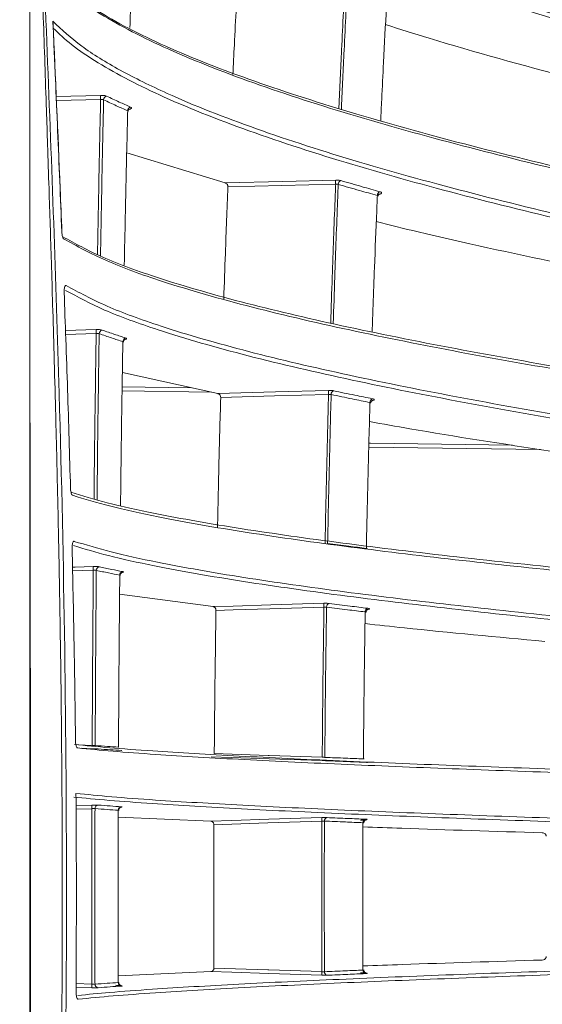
# Model space of a CAD drawing. Header units: millimetres. Extents: x 0 to 1118, y 0 to 864.
# Tile 143 of 256: x 297.95 to 305.43, y 418.86 to 432.96. Entities that reach past the tile are written whole.
import ezdxf

# ---------------------------------------------------------------- set-up
doc = ezdxf.new("R2010")
doc.units = ezdxf.units.MM
doc.styles.add('SLDTEXTSTYLE0', font='TXT', dxfattribs={"width": 0.605})
doc.dimstyles.new('SLDDIMSTYLE2', dxfattribs={"dimtxt": 3.175, "dimasz": 3.302, "dimexe": 0, "dimexo": 0.0625, "dimgap": 0.79375, "dimtad": 0, "dimtih": 1, "dimtoh": 1, "dimdec": 1, "dimlfac": 4, "dimrnd": 1e-09, "dimzin": 12, "dimdsep": 46, "dimtxsty": 'SLDTEXTSTYLE0', "dimsah": 1, "dimcen": 0.09, "dimadec": 0, "dimazin": 3, "dimtfac": 1, "dimtmove": 0, "dimatfit": 0, "dimfxl": 1, "dimfrac": 2, "dimtolj": 1, "dimtzin": 12, "dimarcsym": 0})

# ---------------------------------------------------------------- blocks, each defined once
blk = doc.blocks.new('_D_15')
at = {"color": 7, "linetype": 'Continuous', "lineweight": 0}
for p, q in [((290.725, 392.433), (290.725, 468.271)), ((294.996, 403.258), (294.996, 468.271)), ((290.725, 466.671), (284.375, 466.671)), ((294.996, 466.671), (307.283, 466.671))]:
    blk.add_line(p, q, dxfattribs=at)
for points in [[(290.725, 466.671), (287.423, 467.179), (287.423, 466.163)], [(294.996, 466.671), (298.298, 466.163), (298.298, 467.179)]]:
    blk.add_solid(points, dxfattribs=at)
at = {"color": 7, "linetype": 'Continuous', "lineweight": 0, "insert": (307.283, 468.327), "char_height": 3.175, "attachment_point": 1, "style": 'SLDTEXTSTYLE0'}
blk.add_mtext('17.1', dxfattribs=at)

msp = doc.modelspace()

# ---------------------------------------------------------------- linework, layer by layer
at = {"color": 7, "linetype": 'Continuous', "lineweight": 15}
for p, q in [((298.0999, 448.7833), (298.0999, 392.0333)), ((299.4849, 431.0573), (300.8933, 430.6287)), ((298.5576, 429.927), (298.5576, 429.927)), ((299.4228, 427.9122), (300.7892, 427.611)), ((299.383, 424.7369), (300.7215, 424.5583)), ((298.9909, 422.5243), (298.8378, 422.5297)), ((302.9294, 422.328), (302.9306, 422.328)), ((299.3647, 421.5446), (300.6905, 421.4853)), ((300.6905, 419.3313), (299.3646, 419.2721))]:
    msp.add_line(p, q, dxfattribs=at)
at = {"color": 9, "linetype": 'Continuous', "lineweight": 0}
for p, q in [((298.4756, 431.8656), (299.1119, 431.8814)), ((299.1119, 431.8216), (298.4782, 431.8058)), ((298.6091, 428.5148), (299.0481, 428.527)), ((299.0481, 428.4697), (298.6112, 428.4576)), ((300.6924, 427.6324), (299.4189, 427.6507)), ((299.4197, 427.7083), (300.4127, 427.694)), ((305.4065, 426.8084), (302.9495, 426.8441)), ((299.0069, 425.0786), (298.7104, 425.0696)), ((298.7927, 422.579), (298.9909, 422.572)), ((298.7599, 421.7083), (298.988, 421.7159)), ((298.988, 421.6647), (298.7602, 421.6572)), ((298.988, 419.1008), (298.7601, 419.1083)), ((298.7604, 419.1595), (298.988, 419.1519))]:
    msp.add_line(p, q, dxfattribs=at)
at = {"color": 9, "linetype": 'Continuous', "lineweight": 0, "flags": 128}
for points in [[(300.8933, 430.6287), (301.7195, 430.6489), (302.4757, 430.6675)], [(302.4757, 430.6079), (301.7048, 430.589), (300.9339, 430.5701)], [(298.556, 429.927), (298.5576, 429.927), (298.5576, 429.927)], [(300.7892, 427.611), (301.6163, 427.6337), (302.3742, 427.6545)], [(302.3742, 427.5974), (301.6021, 427.5763), (300.83, 427.5552)], [(302.951, 426.9017), (302.9722, 426.9014), (305.0087, 426.8718)], [(298.7092, 425.1239), (298.7493, 425.1251), (299.0069, 425.1329)], [(300.7215, 424.5583), (301.0083, 424.567), (301.5491, 424.5832), (302.3083, 424.6061)], [(302.3083, 424.5519), (301.5355, 424.5287), (301.0083, 424.5128), (300.7627, 424.5054)], [(300.7383, 422.4557), (301.5108, 422.4286), (301.5233, 422.4282), (302.2834, 422.4015)], [(300.6905, 421.4853), (300.9915, 421.4952), (301.5182, 421.5124), (302.2781, 421.5372)], [(302.2781, 421.4862), (301.5052, 421.4609), (300.9915, 421.4441), (300.7322, 421.4357)], [(302.2781, 419.2794), (301.5182, 419.3042), (300.9915, 419.3214), (300.6905, 419.3313)], [(300.7322, 419.3809), (301.5052, 419.3557), (301.5182, 419.3553), (302.2781, 419.3305)]]:
    msp.add_lwpolyline(points, dxfattribs=at)
at = {"color": 7, "linetype": 'Continuous', "lineweight": 15, "flags": 128}
for points in [[(298.5911, 429.0584), (298.5911, 429.0584), (298.5894, 429.0583)], [(298.681, 426.2536), (298.683, 426.2537), (298.6831, 426.2537)], [(298.7053, 425.3932), (298.7052, 425.3932), (298.7032, 425.3931)], [(298.7519, 422.6357), (298.7541, 422.6357), (298.7542, 422.6357)], [(302.2834, 422.3538), (301.5233, 422.3805), (300.9825, 422.3994), (300.6959, 422.4095)], [(298.7597, 419.0374), (298.7619, 419.0374), (298.762, 419.0373)]]:
    msp.add_lwpolyline(points, dxfattribs=at)
at = {"color": 9, "linetype": 'Continuous', "lineweight": 0}
for centre, radius, start, end in [((299.7077, 431.8515), 0.5966, 177.12447, 182.87553), ((299.2091, 431.8171), 0.0543, 102.11287, 179.47538), ((299.5537, 431.659), 0.0546, 103.27206, 179.67298), ((303.0929, 430.6377), 0.618, 177.23532, 182.76468), ((302.5692, 430.6072), 0.0568, 110.81763, 181.01173), ((303.1294, 430.4487), 0.0571, 111.89555, 181.20989), ((299.5898, 428.4984), 0.5425, 176.97599, 183.02401), ((299.1436, 428.4677), 0.0525, 100.37226, 180.45844), ((299.4826, 428.3542), 0.0526, 101.40623, 180.69326), ((302.9292, 427.6259), 0.5557, 177.05788, 182.94212), ((302.4646, 427.5987), 0.0536, 108.3253, 182.33764), ((303.0205, 427.4848), 0.0538, 109.35529, 182.55051), ((299.4832, 425.1058), 0.4771, 176.73488, 183.26512), ((299.1007, 425.079), 0.0507, 98.56219, 181.34216), ((299.436, 425.0106), 0.0506, 99.44398, 181.64734), ((302.7908, 424.579), 0.4832, 176.78521, 183.21479), ((302.3956, 424.5551), 0.0506, 105.65993, 183.65877), ((302.9486, 424.4864), 0.0506, 106.60901, 183.91982), ((299.3913, 421.6903), 0.4041, 176.36923, 183.63077), ((299.08, 421.6674), 0.0488, 96.62715, 182.16559), ((299.4134, 421.6445), 0.0486, 97.35736, 182.52724), ((302.6934, 421.5117), 0.4161, 176.48044, 183.51956), ((302.3623, 421.4911), 0.0476, 102.77403, 184.96487), ((302.914, 421.4679), 0.0474, 103.62633, 185.29899), ((302.6934, 419.3049), 0.4161, 176.48044, 183.51956), ((302.3623, 419.3255), 0.0476, 175.03535, 257.22575), ((302.914, 419.3487), 0.0474, 174.70101, 256.37367), ((299.3913, 419.1264), 0.4041, 176.36924, 183.63076), ((299.08, 419.1492), 0.0488, 177.83447, 263.37279), ((299.4134, 419.1722), 0.0486, 177.47276, 262.64264)]:
    msp.add_arc(centre, radius, start, end, dxfattribs=at)
at = {"color": 7, "linetype": 'Continuous', "lineweight": 15}
for points, knots in [([(298.1027, 440.7589), (298.1029, 440.7206), (298.1039, 440.5241), (298.1073, 440.1695), (298.1128, 439.6949), (298.1182, 439.3308), (298.1231, 439.0342), (298.1282, 438.7417), (298.1371, 438.2814), (298.1514, 437.6345), (298.1658, 437.0646), (298.1769, 436.6515), (298.1825, 436.4503), (298.188, 436.2544), (298.1942, 436.0387), (298.2064, 435.6239), (298.2245, 435.0338), (298.248, 434.3013), (298.2702, 433.6292), (298.2919, 432.9824), (298.3137, 432.3346), (298.3342, 431.7261), (298.354, 431.1302), (298.3778, 430.4042), (298.4021, 429.6404), (298.426, 428.8503), (298.4464, 428.1436), (298.4683, 427.3376), (298.4886, 426.5151), (298.5073, 425.667), (298.5235, 424.8265), (298.5368, 423.9964), (298.5456, 423.3305), (298.5515, 422.781), (298.5563, 422.2501), (298.5599, 421.6997), (298.5619, 421.2097), (298.5628, 420.8579), (298.5631, 420.6031), (298.5632, 420.4129), (298.5631, 420.2228), (298.5627, 419.8377), (298.5607, 419.2451), (298.5561, 418.5285), (298.5499, 417.8622), (298.5426, 417.2483), (298.5353, 416.7267), (298.5282, 416.2859), (298.5222, 415.9362), (298.5157, 415.5866), (298.5096, 415.2802), (298.5038, 414.9979), (298.4971, 414.6886), (298.4856, 414.1809), (298.4706, 413.5731), (298.4545, 412.9671), (298.44, 412.448), (298.4237, 411.8871), (298.4034, 411.2196), (298.383, 410.576), (298.3604, 409.8801), (298.3343, 409.093), (298.3037, 408.1875), (298.2734, 407.2843), (298.2441, 406.3978), (298.2152, 405.4881), (298.1896, 404.6262), (298.1665, 403.7882), (298.1457, 402.942), (298.1264, 402.0215), (298.1121, 401.0889), (298.1041, 400.4343), (298.1029, 400.0905), (298.1028, 400.0577)], [0, 0, 0, 0, 0.0028208, 0.0144769, 0.0261328, 0.0377886, 0.0413093, 0.0479955, 0.0593438, 0.0752351, 0.0956696, 0.1013539, 0.1056849, 0.1104996, 0.1157982, 0.1215806, 0.1410774, 0.1593015, 0.1755813, 0.1906316, 0.2069876, 0.2233435, 0.2354923, 0.2509232, 0.2768708, 0.2917994, 0.3091655, 0.3289691, 0.3512099, 0.3697939, 0.391475, 0.4131561, 0.4309628, 0.4405479, 0.453649, 0.4700841, 0.4811093, 0.4897513, 0.49601, 0.4998853, 0.5037618, 0.5100213, 0.52826, 0.5474255, 0.5628253, 0.5773612, 0.5926668, 0.6012569, 0.6098471, 0.6184373, 0.6270277, 0.6324298, 0.6392405, 0.6498221, 0.6698501, 0.68404, 0.6944913, 0.7081133, 0.7253919, 0.7436945, 0.7555619, 0.7766968, 0.8017277, 0.8223239, 0.8432861, 0.8670864, 0.889385, 0.9068276, 0.9288548, 0.9517617, 0.9746694, 0.9975787, 1, 1, 1, 1]), ([(298.1201, 400.0958), (298.1268, 400.7793), (298.1454, 402.6648), (298.2987, 406.9529), (298.542, 412.9972), (298.6602, 420.2866), (298.5641, 426.8014), (298.3509, 432.4999), (298.17, 436.8682), (298.1376, 439.6096), (298.1245, 440.7208)], [0, 0, 0, 0, 0.05045455, 0.13919373, 0.31672655, 0.49700672, 0.6772862, 0.7976259, 0.91796543, 1, 1, 1, 1]), ([(313.8906, 431.5222), (312.598, 431.8258), (310.657, 432.2818), (308.1746, 432.9314), (306.3693, 433.4394), (304.6428, 433.9723), (303.0083, 434.5384), (301.498, 435.1431), (300.3783, 435.6886), (299.6031, 436.1519), (299.0859, 436.52), (298.6608, 436.9024), (298.3891, 437.2321), (298.2811, 437.4333), (298.245, 437.5007)], [0, 0, 0, 0, 0.1912183, 0.2871368, 0.3830455, 0.4787371, 0.5744056, 0.6720109, 0.7695505, 0.8200884, 0.8706172, 0.9223134, 0.973997, 1, 1, 1, 1]), ([(298.6682, 436.916), (298.7857, 436.8035), (299.0386, 436.5613), (299.5468, 436.2031), (300.3215, 435.7379), (301.4278, 435.1982), (302.9232, 434.596), (304.5687, 434.0239), (306.3204, 433.4828), (308.1364, 432.9717), (310.62, 432.3216), (312.5644, 431.8647), (313.8624, 431.5597)], [0, 0, 0, 0, 0.0490035, 0.1054734, 0.1619542, 0.2658676, 0.3698469, 0.4764322, 0.5830456, 0.6870692, 0.7911033, 1, 1, 1, 1]), ([(298.2836, 436.7937), (298.3054, 436.7557), (298.402, 436.5877), (298.6387, 436.2933), (299.0519, 435.9142), (299.5647, 435.543), (300.3341, 435.0786), (301.4318, 434.5386), (302.9211, 433.9357), (304.561, 433.3629), (306.3086, 432.8213), (308.1216, 432.3097), (310.6026, 431.6592), (312.5469, 431.2028), (313.8448, 430.8981)], [0, 0, 0, 0, 0.01485882, 0.06577101, 0.11669449, 0.16892569, 0.22116725, 0.31768436, 0.41426322, 0.51329447, 0.61235191, 0.70905776, 0.80577349, 1, 1, 1, 1]), ([(313.8167, 430.8412), (312.5228, 431.145), (310.5797, 431.6012), (308.0967, 432.2519), (306.2912, 432.7611), (304.5648, 433.2955), (302.931, 433.8635), (301.4224, 434.4703), (300.2905, 435.0254), (299.4941, 435.5068), (298.9569, 435.9031), (298.5326, 436.2959), (298.3588, 436.5619), (298.2784, 436.6851)], [0, 0, 0, 0, 0.1948544, 0.2926092, 0.3903537, 0.4879516, 0.5855259, 0.6851027, 0.7846119, 0.8396737, 0.8947231, 0.951282, 1, 1, 1, 1]), ([(299.5308, 432.8525), (299.539, 433.1452), (299.5582, 433.8351), (299.5804, 434.5173), (299.5932, 434.9102)], [0, 0, 0, 0, 0.4241567, 1, 1, 1, 1]), ([(298.4127, 433.6025), (298.4921, 433.525), (298.6647, 433.3564), (299.1686, 433.0121), (300.013, 432.5752), (301.2864, 432.0783), (302.7682, 431.6039), (304.4057, 431.1535), (306.1535, 430.7281), (307.9678, 430.3271), (310.4517, 429.8179), (312.4019, 429.4617), (313.7039, 429.2238)], [0, 0, 0, 0, 0.0409929, 0.0891063, 0.187272, 0.2879909, 0.3887768, 0.4922427, 0.5957371, 0.696572, 0.7974172, 1, 1, 1, 1]), ([(313.7319, 429.1833), (312.4359, 429.4199), (310.4895, 429.7753), (308.0068, 430.284), (306.2036, 430.6826), (304.4823, 431.1012), (302.8561, 431.5465), (301.3585, 432.023), (300.0724, 432.5238), (299.2218, 432.9621), (298.6993, 433.3185), (298.5104, 433.5037), (298.416, 433.5963)], [0, 0, 0, 0, 0.2004999, 0.301118, 0.4017252, 0.5020692, 0.6023878, 0.7048627, 0.807265, 0.9027217, 0.9513652, 1, 1, 1, 1]), ([(301.0052, 432.18), (301.012, 432.3216), (301.0275, 432.6447), (301.0505, 433.0964), (301.067, 433.406), (301.0739, 433.5355)], [0, 0, 0, 0, 0.3120522, 0.7121251, 1, 1, 1, 1]), ([(303.12, 431.5182), (303.1247, 431.619), (303.1377, 431.8978), (303.1648, 432.4411), (303.1917, 432.9551), (303.2102, 433.2911), (303.2142, 433.3636)], [0, 0, 0, 0, 0.1628856, 0.4502593, 0.881508, 1, 1, 1, 1]), ([(298.4287, 432.9416), (298.5561, 432.8224), (298.8111, 432.5837), (299.3755, 432.2397), (300.1833, 431.8402), (301.3117, 431.3962), (302.7949, 430.9193), (304.4271, 430.4711), (305.6188, 430.1811), (306.3717, 430.0064), (307.048, 429.8516), (308.5709, 429.5201), (310.9084, 429.0523), (312.766, 428.7151), (313.6949, 428.5464)], [0, 0, 0, 0, 0.0629879, 0.126146, 0.1892101, 0.2907086, 0.3925831, 0.4947068, 0.596546, 0.6020432, 0.624032, 0.7120013, 0.8559872, 1, 1, 1, 1]), ([(298.4301, 432.9279), (298.4299, 432.9323), (298.4297, 432.9369), (298.4287, 432.9414), (298.4287, 432.9416)], [0, 0, 0, 0, 0.9590206, 1, 1, 1, 1]), ([(298.5573, 429.927), (298.5492, 430.1329), (298.5096, 431.1333), (298.4651, 432.1335), (298.4297, 432.9279)], [0, 0, 0, 0, 0.2057634, 1, 1, 1, 1]), ([(313.667, 428.4908), (312.3698, 428.7276), (310.4216, 429.0834), (307.9382, 429.593), (306.1344, 429.9925), (304.4129, 430.4122), (302.7867, 430.859), (301.2903, 431.3371), (300.0205, 431.8339), (299.1882, 432.2641), (298.6928, 432.5973), (298.5157, 432.7647), (298.433, 432.8429)], [0, 0, 0, 0, 0.2029243, 0.3047695, 0.4066036, 0.5082516, 0.6098738, 0.7137037, 0.8174598, 0.9108277, 0.9583373, 1, 1, 1, 1]), ([(303.189, 432.8946), (303.3958, 432.8289), (304.2416, 432.5605), (305.1539, 432.3135), (305.8432, 432.1269)], [0, 0, 0, 0, 0.2445399, 1, 1, 1, 1]), ([(299.4502, 429.4499), (299.4548, 429.6809), (299.4672, 430.3087), (299.484, 431.0445), (299.4964, 431.5485), (299.4991, 431.6593)], [0, 0, 0, 0, 0.3123081, 0.8487973, 1, 1, 1, 1]), ([(299.4991, 431.6593), (299.5016, 431.658), (299.5053, 431.6561), (299.5047, 431.6536), (299.5046, 431.6527)], [0, 0, 0, 0, 0.661141, 1, 1, 1, 1]), ([(299.5064, 431.6528), (299.5061, 431.6553), (299.5054, 431.6633), (299.5111, 431.674), (299.5171, 431.6812), (299.5202, 431.6833), (299.52, 431.6831), (299.52, 431.6831)], [0, 0, 0, 0, 0.1508442, 0.4857931, 0.7149036, 0.9054739, 1, 1, 1, 1]), ([(300.8744, 428.9647), (300.8817, 429.1822), (300.8999, 429.7195), (300.9212, 430.2528), (300.9339, 430.5701)], [0, 0, 0, 0, 0.4048395, 1, 1, 1, 1]), ([(300.9339, 430.5701), (300.9338, 430.5745), (300.9335, 430.5832), (300.929, 430.5971), (300.9206, 430.6111), (300.9081, 430.623), (300.8982, 430.6268), (300.8933, 430.6287)], [0, 0, 0, 0, 0.1481243, 0.2958488, 0.4885507, 0.7467836, 1, 1, 1, 1]), ([(302.549, 430.6603), (302.6503, 430.631), (302.8348, 430.5778), (303.0231, 430.5253), (303.1081, 430.5017)], [0, 0, 0, 0, 0.548953, 1, 1, 1, 1]), ([(302.9985, 428.4938), (303.0028, 428.6204), (303.0132, 428.928), (303.0343, 429.5056), (303.0548, 430.03), (303.0692, 430.3733), (303.0723, 430.4475)], [0, 0, 0, 0, 0.1934371, 0.4702313, 0.8856007, 1, 1, 1, 1]), ([(303.0723, 430.4475), (303.0754, 430.4464), (303.0818, 430.4442), (303.0853, 430.4407), (303.0843, 430.4386), (303.0842, 430.4383)], [0, 0, 0, 0, 0.4605161, 0.9215865, 1, 1, 1, 1]), ([(303.0855, 430.4381), (303.0857, 430.4424), (303.0861, 430.4518), (303.0925, 430.4616), (303.098, 430.4667), (303.0986, 430.467), (303.0988, 430.4671)], [0, 0, 0, 0, 0.2749734, 0.5874908, 0.8134542, 1, 1, 1, 1]), ([(303.057, 430.0733), (303.2551, 430.0238), (304.0884, 429.8154), (304.9898, 429.624), (305.6769, 429.4782)], [0, 0, 0, 0, 0.2376257, 1, 1, 1, 1]), ([(298.5714, 429.8566), (298.7488, 429.7583), (299.1172, 429.5541), (300.0051, 429.2337), (301.1765, 428.8974), (302.6492, 428.5553), (304.2795, 428.2306), (306.024, 427.9242), (307.8366, 427.6358), (310.3202, 427.2701), (312.2744, 427.0152), (313.5793, 426.8449)], [0, 0, 0, 0, 0.0762148, 0.1583084, 0.2625707, 0.3669052, 0.4741414, 0.5814086, 0.685799, 0.7902005, 1, 1, 1, 1]), ([(313.6071, 426.8014), (312.3088, 426.9708), (310.3587, 427.2251), (307.8763, 427.5904), (306.075, 427.877), (304.3581, 428.1783), (302.7391, 428.4993), (301.2501, 428.8429), (300.0602, 429.1833), (299.1502, 429.5122), (298.772, 429.7222), (298.5818, 429.8278)], [0, 0, 0, 0, 0.2080306, 0.3124639, 0.4168857, 0.5210043, 0.6250958, 0.7315289, 0.8378835, 0.9184716, 1, 1, 1, 1]), ([(298.6178, 429.158), (298.8011, 429.0584), (299.17, 428.8581), (300.0449, 428.5409), (301.1968, 428.2088), (302.6642, 427.8665), (304.2902, 427.5415), (306.0311, 427.2348), (307.841, 426.9462), (310.3221, 426.5801), (312.2754, 426.3253), (313.5797, 426.1551)], [0, 0, 0, 0, 0.07754877, 0.1560079, 0.26050065, 0.36506601, 0.47256119, 0.5800872, 0.68480293, 0.78953033, 1, 1, 1, 1]), ([(298.681, 426.2536), (298.6673, 426.723), (298.6466, 427.4352), (298.6146, 428.3701), (298.5975, 428.8357), (298.5894, 429.0583)], [0, 0, 0, 0, 0.5019539, 0.7618025, 1, 1, 1, 1]), ([(313.5519, 426.1009), (312.2525, 426.2704), (310.3007, 426.5251), (307.8174, 426.8912), (306.0153, 427.1784), (304.2976, 427.4805), (302.6781, 427.8025), (301.1892, 428.1471), (300.015, 428.4846), (299.1432, 428.7993), (298.7838, 428.9936), (298.6089, 429.0882)], [0, 0, 0, 0, 0.2104222, 0.3160642, 0.4216943, 0.5271046, 0.6324867, 0.7402583, 0.8479502, 0.9260399, 1, 1, 1, 1]), ([(299.3961, 426.0027), (299.3995, 426.2742), (299.4076, 426.94), (299.4194, 427.7232), (299.428, 428.2343), (299.43, 428.3536)], [0, 0, 0, 0, 0.3454851, 0.8472943, 1, 1, 1, 1]), ([(299.43, 428.3536), (299.4324, 428.3526), (299.436, 428.3512), (299.4355, 428.3493), (299.4353, 428.3487)], [0, 0, 0, 0, 0.67404922, 1, 1, 1, 1]), ([(299.4369, 428.3487), (299.4368, 428.3516), (299.4364, 428.36), (299.4418, 428.3716), (299.4495, 428.3807), (299.4545, 428.3843), (299.4563, 428.3852), (299.456, 428.385), (299.4559, 428.385)], [0, 0, 0, 0, 0.1490621, 0.4263274, 0.6511318, 0.8244065, 0.9672329, 1, 1, 1, 1]), ([(298.0999, 427.9414), (298.101, 427.0542), (298.1041, 424.5432), (298.1126, 419.5212), (298.1047, 415.3863), (298.0999, 412.8752)], [0, 0, 0, 0, 0.1766502, 0.5, 1, 1, 1, 1]), ([(300.83, 427.5552), (300.8298, 427.5596), (300.8294, 427.5685), (300.8247, 427.5822), (300.8161, 427.5958), (300.8036, 427.6066), (300.7939, 427.6096), (300.7892, 427.611)], [0, 0, 0, 0, 0.1491525, 0.297872, 0.4931697, 0.7541765, 1, 1, 1, 1]), ([(300.7848, 425.6957), (300.791, 425.9892), (300.8042, 426.6106), (300.8211, 427.2289), (300.83, 427.5552)], [0, 0, 0, 0, 0.47222857, 1, 1, 1, 1]), ([(302.915, 425.3927), (302.9225, 425.7423), (302.9375, 426.4407), (302.957, 427.1355), (302.9667, 427.4824)], [0, 0, 0, 0, 0.5005654, 1, 1, 1, 1]), ([(302.9667, 427.4824), (302.9699, 427.4816), (302.9762, 427.48), (302.9797, 427.4773), (302.9787, 427.4757), (302.9786, 427.4755)], [0, 0, 0, 0, 0.46700938, 0.93463019, 1, 1, 1, 1]), ([(302.9794, 427.4753), (302.9799, 427.4806), (302.9808, 427.4907), (302.9881, 427.5021), (302.9946, 427.5083), (302.9981, 427.5103), (302.9979, 427.5102), (302.9979, 427.5102)], [0, 0, 0, 0, 0.27999, 0.5355444, 0.7458396, 0.9179888, 1, 1, 1, 1]), ([(302.9593, 427.209), (303.1504, 427.1746), (303.974, 427.026), (304.8665, 426.8898), (305.552, 426.7852)], [0, 0, 0, 0, 0.2320434, 1, 1, 1, 1]), ([(298.6849, 426.1958), (298.8497, 426.1451), (299.1873, 426.0412), (299.9928, 425.8656), (301.1021, 425.6716), (302.5665, 425.4651), (304.1921, 425.269), (305.9338, 425.0841), (307.7451, 424.9103), (310.2281, 424.6901), (312.1849, 424.5369), (313.4916, 424.4346)], [0, 0, 0, 0, 0.0674169, 0.1380884, 0.2448221, 0.3516315, 0.4615042, 0.5714093, 0.6782798, 0.7851624, 1, 1, 1, 1]), ([(313.5193, 424.3885), (312.2195, 424.4902), (310.2671, 424.643), (307.7852, 424.863), (305.9855, 425.0357), (304.2719, 425.2174), (302.658, 425.4111), (301.1765, 425.6186), (300.0466, 425.8155), (299.2256, 425.9946), (298.8827, 426.1003), (298.7106, 426.1533)], [0, 0, 0, 0, 0.2134304, 0.3206007, 0.4277591, 0.5345846, 0.6413812, 0.7506561, 0.8598484, 0.9296413, 1, 1, 1, 1]), ([(298.7344, 425.4938), (298.9016, 425.4429), (299.2373, 425.3407), (300.0336, 425.1664), (301.1305, 424.974), (302.5908, 424.7672), (304.2127, 424.5709), (305.9513, 424.3859), (307.7602, 424.2118), (310.241, 423.9913), (312.1966, 423.8381), (313.5025, 423.7358)], [0, 0, 0, 0, 0.0678642, 0.1362902, 0.2431935, 0.3501731, 0.4602345, 0.570328, 0.6774658, 0.7846154, 1, 1, 1, 1]), ([(298.7519, 422.6357), (298.75, 422.7974), (298.7445, 423.2579), (298.7334, 423.9573), (298.7188, 424.7147), (298.7082, 425.1734), (298.7032, 425.3931)], [0, 0, 0, 0, 0.1759116, 0.5009361, 0.760899, 1, 1, 1, 1]), ([(313.4748, 423.6832), (312.174, 423.7851), (310.22, 423.9382), (307.7369, 424.1588), (305.936, 424.3319), (304.2211, 424.5141), (302.6058, 424.7085), (301.1235, 424.9167), (300.0025, 425.1127), (299.2088, 425.2857), (298.883, 425.3846), (298.7252, 425.4324)], [0, 0, 0, 0, 0.2152493, 0.323338, 0.4314148, 0.5392474, 0.6470509, 0.7573678, 0.8676013, 0.9359074, 1, 1, 1, 1]), ([(302.915, 425.3927), (302.9172, 425.3925), (302.9228, 425.392), (302.9272, 425.3914), (302.9267, 425.3912), (302.9265, 425.3911)], [0, 0, 0, 0, 0.3156051, 0.786666, 1, 1, 1, 1]), ([(299.3921, 425.006), (299.3919, 425.0084), (299.3913, 425.0163), (299.3962, 425.0282), (299.4039, 425.0388), (299.4116, 425.0448), (299.4161, 425.0473), (299.4178, 425.0479), (299.4176, 425.0479), (299.4175, 425.0478)], [0, 0, 0, 0, 0.1067338, 0.35341482, 0.55342066, 0.71908189, 0.84600152, 0.95314895, 1, 1, 1, 1]), ([(299.368, 422.5472), (299.3685, 422.6503), (299.3707, 423.1206), (299.3757, 423.9419), (299.3822, 424.6586), (299.3854, 425.0092)], [0, 0, 0, 0, 0.1254139, 0.5722327, 1, 1, 1, 1]), ([(299.3854, 425.0092), (299.3878, 425.0085), (299.3913, 425.0077), (299.3908, 425.0064), (299.3906, 425.006)], [0, 0, 0, 0, 0.6837653, 1, 1, 1, 1]), ([(300.7627, 424.5054), (300.7625, 424.5099), (300.762, 424.5188), (300.7571, 424.5323), (300.7483, 424.5454), (300.7357, 424.5551), (300.7261, 424.5573), (300.7215, 424.5583)], [0, 0, 0, 0, 0.150004, 0.2995433, 0.4973476, 0.761274, 1, 1, 1, 1]), ([(300.7383, 422.4557), (300.7413, 422.7998), (300.7474, 423.4839), (300.7576, 424.1663), (300.7627, 424.5054)], [0, 0, 0, 0, 0.503034, 1, 1, 1, 1]), ([(302.8723, 422.3777), (302.8755, 422.7293), (302.8818, 423.4319), (302.8927, 424.1328), (302.8981, 424.4829)], [0, 0, 0, 0, 0.500367, 1, 1, 1, 1]), ([(302.8981, 424.4829), (302.9013, 424.4824), (302.9076, 424.4813), (302.911, 424.4794), (302.9101, 424.4783), (302.91, 424.4781)], [0, 0, 0, 0, 0.4713338, 0.943311, 1, 1, 1, 1]), ([(302.9109, 424.478), (302.9112, 424.4831), (302.9119, 424.4932), (302.9188, 424.5055), (302.9266, 424.5135), (302.9325, 424.5174), (302.9355, 424.5188), (302.9354, 424.5188), (302.9354, 424.5188)], [0, 0, 0, 0, 0.2343151, 0.4582583, 0.6440513, 0.793376, 0.9175088, 1, 1, 1, 1]), ([(302.8957, 424.315), (303.0823, 424.2947), (303.8994, 424.2056), (304.786, 424.1241), (305.4703, 424.0612)], [0, 0, 0, 0, 0.2283217, 1, 1, 1, 1]), ([(298.7379, 422.5842), (298.8979, 422.5684), (299.2189, 422.5366), (299.9856, 422.4808), (301.0628, 422.4176), (302.5225, 422.3486), (304.1454, 422.2831), (305.8857, 422.2213), (307.6961, 422.1633), (310.1787, 422.0898), (312.1366, 422.0388), (313.4442, 422.0047)], [0, 0, 0, 0, 0.0639238, 0.1283009, 0.2362286, 0.3442337, 0.4553865, 0.5665726, 0.6746421, 0.7827233, 1, 1, 1, 1]), ([(313.4719, 421.9562), (312.1715, 421.9901), (310.2179, 422.041), (307.7364, 422.1143), (305.9377, 422.1719), (304.226, 422.2326), (302.6148, 422.2973), (301.1376, 422.3666), (300.0392, 422.4308), (299.2647, 422.4872), (298.9444, 422.5189), (298.7837, 422.5347)], [0, 0, 0, 0, 0.2163877, 0.3250574, 0.433715, 0.5420226, 0.650301, 0.761133, 0.8718797, 0.9357318, 1, 1, 1, 1]), ([(298.9909, 422.5243), (298.9932, 422.5242), (299.0067, 422.5237), (299.0308, 422.5227), (299.0594, 422.5214), (299.0713, 422.5207), (299.0772, 422.5203)], [0, 0, 0, 0, 0.0646507, 0.3764449, 0.6881942, 1, 1, 1, 1]), ([(299.4104, 422.4981), (299.3573, 422.5015), (299.2432, 422.5088), (299.135, 422.5163), (299.0772, 422.5203)], [0, 0, 0, 0, 0.4658597, 1, 1, 1, 1]), ([(299.368, 422.5472), (299.3704, 422.5471), (299.3739, 422.547), (299.3734, 422.5471), (299.3732, 422.5472)], [0, 0, 0, 0, 0.6902012, 1, 1, 1, 1]), ([(299.4111, 422.498), (299.4127, 422.4979), (299.4158, 422.4977), (299.4159, 422.4976), (299.4159, 422.4976)], [0, 0, 0, 0, 0.5292177, 1, 1, 1, 1]), ([(302.2834, 422.3538), (302.2891, 422.3536), (302.306, 422.353), (302.3331, 422.352), (302.3491, 422.3513), (302.3571, 422.351)], [0, 0, 0, 0, 0.2048127, 0.6024111, 1, 1, 1, 1]), ([(302.8723, 422.3777), (302.8746, 422.3777), (302.8801, 422.3776), (302.8845, 422.3778), (302.884, 422.3781), (302.8838, 422.3782)], [0, 0, 0, 0, 0.3137754, 0.7869148, 1, 1, 1, 1]), ([(302.9084, 422.3289), (302.8243, 422.3322), (302.6385, 422.3395), (302.4566, 422.347), (302.3571, 422.351)], [0, 0, 0, 0, 0.45251075, 1, 1, 1, 1]), ([(302.9294, 422.328), (302.9272, 422.3281), (302.9232, 422.3283), (302.913, 422.3287), (302.9084, 422.3289)], [0, 0, 0, 0, 0.5442292, 1, 1, 1, 1]), ([(313.4386, 421.2496), (312.1372, 421.2837), (310.1822, 421.3348), (307.6992, 421.4085), (305.8988, 421.4665), (304.1852, 421.5274), (302.5716, 421.5925), (301.0938, 421.6622), (299.9885, 421.7268), (299.2191, 421.7839), (298.8776, 421.8157), (298.729, 421.8319), (298.7287, 421.8319)], [0, 0, 0, 0, 0.2160244, 0.3245136, 0.4329905, 0.5412137, 0.6494072, 0.7601571, 0.8708221, 0.9351415, 0.9998873, 1, 1, 1, 1]), ([(298.7589, 421.8839), (298.9211, 421.8676), (299.2455, 421.835), (300.0239, 421.778), (301.1134, 421.7136), (302.5786, 421.644), (304.198, 421.5787), (305.4016, 421.5359), (306.2376, 421.5077), (307.2739, 421.4735), (308.9862, 421.4212), (311.261, 421.3574), (312.7312, 421.3193), (313.4663, 421.3003)], [0, 0, 0, 0, 0.0654785, 0.130977, 0.2397744, 0.3490083, 0.4585293, 0.5677194, 0.5767317, 0.6127811, 0.7570328, 0.8785112, 1, 1, 1, 1]), ([(298.7597, 419.0374), (298.7607, 419.197), (298.7635, 419.654), (298.7649, 420.3486), (298.7637, 421.1378), (298.7605, 421.6297), (298.7589, 421.8839)], [0, 0, 0, 0, 0.1682671, 0.4815912, 0.7320301, 1, 1, 1, 1]), ([(299.3711, 421.6409), (299.371, 421.6416), (299.37, 421.6482), (299.3739, 421.6596), (299.3811, 421.672), (299.3897, 421.6801), (299.3973, 421.6847), (299.4026, 421.6869), (299.4052, 421.6876), (299.4061, 421.6878), (299.4059, 421.6878), (299.4058, 421.6878)], [0, 0, 0, 0, 0.0299417, 0.2638106, 0.4499376, 0.6060522, 0.733848, 0.8275221, 0.9022147, 0.9814242, 1, 1, 1, 1]), ([(299.3648, 419.1743), (299.3647, 419.2456), (299.3636, 419.7003), (299.3627, 420.5231), (299.3642, 421.2745), (299.3648, 421.6423)], [0, 0, 0, 0, 0.08663227, 0.55284568, 1, 1, 1, 1]), ([(299.3648, 421.6423), (299.3673, 421.642), (299.3708, 421.6417), (299.3702, 421.6409), (299.37, 421.6407)], [0, 0, 0, 0, 0.6882455, 1, 1, 1, 1]), ([(302.8797, 421.4608), (302.8798, 421.4655), (302.88, 421.4754), (302.8866, 421.4881), (302.8947, 421.4975), (302.9026, 421.5031), (302.9084, 421.5058), (302.9114, 421.5068), (302.9125, 421.5071), (302.9123, 421.507), (302.9122, 421.507)], [0, 0, 0, 0, 0.1903774, 0.3924285, 0.559552, 0.6983382, 0.8033815, 0.8858573, 0.9734485, 1, 1, 1, 1]), ([(300.7322, 421.4357), (300.7319, 421.4402), (300.7313, 421.4492), (300.7262, 421.4624), (300.7172, 421.4747), (300.7045, 421.4833), (300.695, 421.4847), (300.6905, 421.4853)], [0, 0, 0, 0, 0.15068772, 0.30084984, 0.50101419, 0.76787885, 1, 1, 1, 1]), ([(300.7322, 419.3809), (300.7312, 419.7162), (300.7292, 420.4011), (300.7312, 421.086), (300.7322, 421.4357)], [0, 0, 0, 0, 0.4894323, 1, 1, 1, 1]), ([(302.8668, 419.3531), (302.8667, 419.3592), (302.8653, 419.711), (302.8635, 420.4146), (302.8657, 421.1119), (302.8668, 421.4635)], [0, 0, 0, 0, 0.0086678, 0.5001743, 1, 1, 1, 1]), ([(302.8666, 421.4039), (303.0511, 421.3972), (303.8653, 421.3675), (304.7494, 421.3404), (305.4331, 421.3194)], [0, 0, 0, 0, 0.2266186, 1, 1, 1, 1]), ([(302.8668, 421.4635), (302.8699, 421.4632), (302.8762, 421.4627), (302.8796, 421.4617), (302.8788, 421.4609), (302.8787, 421.4609)], [0, 0, 0, 0, 0.4740878, 0.9487087, 1, 1, 1, 1]), ([(305.4892, 421.2703), (305.4889, 421.2743), (305.4882, 421.2825), (305.4824, 421.2948), (305.4713, 421.3073), (305.4539, 421.3169), (305.4401, 421.3185), (305.4331, 421.3194)], [0, 0, 0, 0, 0.12548, 0.2503179, 0.4328818, 0.7125829, 1, 1, 1, 1]), ([(298.7842, 418.9901), (298.9311, 419.0046), (299.238, 419.0347), (299.9855, 419.0893), (301.0585, 419.1525), (302.5178, 419.2218), (304.1403, 419.2876), (305.8802, 419.3496), (307.6904, 419.4078), (310.1728, 419.4816), (312.1309, 419.5328), (313.4385, 419.567)], [0, 0, 0, 0, 0.0587421, 0.1227545, 0.2313673, 0.3400578, 0.4519208, 0.5638174, 0.6725729, 0.7813405, 1, 1, 1, 1]), ([(305.4331, 419.4973), (305.4431, 419.4987), (305.4582, 419.5009), (305.4754, 419.5133), (305.4842, 419.5248), (305.4886, 419.5362), (305.489, 419.5433), (305.4892, 419.5464)], [0, 0, 0, 0, 0.407303, 0.6172643, 0.7820113, 0.904908, 1, 1, 1, 1]), ([(313.4662, 419.5163), (312.1657, 419.4823), (310.2121, 419.4312), (307.7308, 419.3575), (305.9323, 419.2996), (304.2209, 419.2386), (302.6101, 419.1736), (301.1335, 419.104), (300.0386, 419.0396), (299.2691, 418.9833), (298.9514, 418.952), (298.7921, 418.9363)], [0, 0, 0, 0, 0.2167135, 0.3255491, 0.4343721, 0.5428434, 0.6512851, 0.7622881, 0.8732058, 0.9364023, 1, 1, 1, 1]), ([(305.4331, 419.4973), (304.7516, 419.4763), (303.8675, 419.4492), (303.0532, 419.4195), (302.8666, 419.4127)], [0, 0, 0, 0, 0.77082579, 1, 1, 1, 1]), ([(300.6905, 419.3313), (300.696, 419.3322), (300.7062, 419.3338), (300.7189, 419.3438), (300.7272, 419.3562), (300.7316, 419.3689), (300.732, 419.3772), (300.7322, 419.3809)], [0, 0, 0, 0, 0.2838975, 0.532998, 0.7214031, 0.875429, 1, 1, 1, 1]), ([(302.9028, 419.3026), (302.8189, 419.2991), (302.6331, 419.2914), (302.4514, 419.2835), (302.3518, 419.2792)], [0, 0, 0, 0, 0.4520884, 1, 1, 1, 1]), ([(302.8668, 419.3531), (302.869, 419.3533), (302.8745, 419.3537), (302.8789, 419.3546), (302.8784, 419.3555), (302.8782, 419.3558)], [0, 0, 0, 0, 0.3126116, 0.7860315, 1, 1, 1, 1]), ([(302.9121, 419.3096), (302.9121, 419.3096), (302.9121, 419.3096), (302.9091, 419.3105), (302.9028, 419.3134), (302.893, 419.3204), (302.8838, 419.3329), (302.8787, 419.3457), (302.8795, 419.3537), (302.8797, 419.3557)], [0, 0, 0, 0, 0.0893668, 0.1789106, 0.2817322, 0.465947, 0.6789394, 0.9162034, 1, 1, 1, 1]), ([(299.3648, 419.1743), (299.3673, 419.1746), (299.3708, 419.175), (299.3702, 419.1757), (299.37, 419.1759)], [0, 0, 0, 0, 0.689857, 1, 1, 1, 1]), ([(299.4058, 419.1289), (299.4057, 419.1289), (299.4055, 419.1289), (299.4019, 419.13), (299.395, 419.133), (299.3848, 419.1402), (299.3755, 419.153), (299.3705, 419.1658), (299.3713, 419.1738), (299.3715, 419.1758)], [0, 0, 0, 0, 0.10604115, 0.18837561, 0.28771335, 0.47864011, 0.68543749, 0.91815857, 1, 1, 1, 1])]:
    msp.add_open_spline(points, degree=3, knots=knots, dxfattribs=at)
at = {"color": 9, "linetype": 'Continuous', "lineweight": 0}
for points, knots in [([(302.5215, 431.6953), (302.5218, 431.7014), (302.5341, 431.9817), (302.5556, 432.4428), (302.5859, 433.0607), (302.6038, 433.4049), (302.6124, 433.5686)], [0, 0, 0, 0, 0.0096664, 0.4456846, 0.7362441, 1, 1, 1, 1]), ([(302.649, 433.5661), (302.6404, 433.4009), (302.6225, 433.0554), (302.5921, 432.4363), (302.5706, 431.9736), (302.5581, 431.6916), (302.5578, 431.6836)], [0, 0, 0, 0, 0.2647676, 0.553763, 0.9874324, 1, 1, 1, 1]), ([(298.556, 429.927), (298.5364, 430.4109), (298.5067, 431.1446), (298.4634, 432.1495), (298.4406, 432.6704), (298.4287, 432.9416)], [0, 0, 0, 0, 0.4815534, 0.730106, 1, 1, 1, 1]), ([(299.0671, 429.6027), (299.0712, 429.8278), (299.0825, 430.4531), (299.0978, 431.192), (299.1093, 431.7051), (299.1119, 431.8216)], [0, 0, 0, 0, 0.3029584, 0.841703, 1, 1, 1, 1]), ([(299.1548, 431.8176), (299.1522, 431.7), (299.1407, 431.1862), (299.1253, 430.4413), (299.114, 429.8111), (299.1098, 429.5808)], [0, 0, 0, 0, 0.1584122, 0.692538, 1, 1, 1, 1]), ([(299.1977, 431.8701), (299.1968, 431.8705), (299.1907, 431.8733), (299.1748, 431.8777), (299.1455, 431.8814), (299.1231, 431.8814), (299.1119, 431.8814)], [0, 0, 0, 0, 0.0522704, 0.3679027, 0.683982, 1, 1, 1, 1]), ([(299.1119, 431.8216), (299.1175, 431.8219), (299.1287, 431.8224), (299.1434, 431.8211), (299.1513, 431.8191), (299.1544, 431.8178), (299.1548, 431.8176)], [0, 0, 0, 0, 0.3166502, 0.6327199, 0.9478852, 1, 1, 1, 1]), ([(299.4991, 431.6593), (299.4443, 431.6837), (299.3267, 431.7361), (299.2147, 431.7892), (299.1548, 431.8176)], [0, 0, 0, 0, 0.4654188, 1, 1, 1, 1]), ([(299.1977, 431.8701), (299.2574, 431.8418), (299.3691, 431.7888), (299.4865, 431.7365), (299.5412, 431.7121)], [0, 0, 0, 0, 0.53456191, 1, 1, 1, 1]), ([(299.5224, 431.6801), (299.5291, 431.6823), (299.5435, 431.6869), (299.5537, 431.6954), (299.5545, 431.7044), (299.5456, 431.7095), (299.5412, 431.7121)], [0, 0, 0, 0, 0.226791, 0.4846661, 0.74232, 1, 1, 1, 1]), ([(302.4047, 428.6213), (302.4118, 428.8417), (302.4249, 429.2468), (302.4459, 429.8339), (302.4625, 430.2756), (302.4727, 430.5332), (302.4757, 430.6079)], [0, 0, 0, 0, 0.3314538, 0.6090324, 0.8866098, 1, 1, 1, 1]), ([(302.5124, 430.6062), (302.5094, 430.5302), (302.4992, 430.2715), (302.4825, 429.8288), (302.4615, 429.2406), (302.4484, 428.8344), (302.4413, 428.6127)], [0, 0, 0, 0, 0.1148763, 0.3913517, 0.6678259, 1, 1, 1, 1]), ([(302.549, 430.6603), (302.5453, 430.6612), (302.5339, 430.6642), (302.5093, 430.6674), (302.4869, 430.6675), (302.4757, 430.6675)], [0, 0, 0, 0, 0.1962807, 0.5981907, 1, 1, 1, 1]), ([(302.4757, 430.6079), (302.4813, 430.6082), (302.4925, 430.609), (302.5049, 430.6079), (302.5105, 430.6066), (302.5124, 430.6062)], [0, 0, 0, 0, 0.402892, 0.8043741, 1, 1, 1, 1]), ([(303.0723, 430.4475), (302.9872, 430.4711), (302.7986, 430.5236), (302.6138, 430.5769), (302.5124, 430.6062)], [0, 0, 0, 0, 0.4510305, 1, 1, 1, 1]), ([(303.1081, 430.5017), (303.1146, 430.4994), (303.1277, 430.4949), (303.1346, 430.4859), (303.1303, 430.4766), (303.1181, 430.4687), (303.1046, 430.465), (303.0997, 430.4637)], [0, 0, 0, 0, 0.217616, 0.4352102, 0.6529884, 0.8713561, 1, 1, 1, 1]), ([(298.556, 429.927), (298.556, 429.9263), (298.5565, 429.9142), (298.5587, 429.8904), (298.5645, 429.8603), (298.5725, 429.8372), (298.5787, 429.8309), (298.5818, 429.8278)], [0, 0, 0, 0, 0.0147944, 0.2556709, 0.5023808, 0.75133, 1, 1, 1, 1]), ([(298.6178, 429.158), (298.617, 429.1584), (298.613, 429.1605), (298.606, 429.158), (298.5981, 429.1441), (298.5923, 429.121), (298.589, 429.0914), (298.5892, 429.0694), (298.5894, 429.0583)], [0, 0, 0, 0, 0.0512743, 0.2481224, 0.4404599, 0.6282862, 0.8140656, 1, 1, 1, 1]), ([(299.017, 426.0998), (299.02, 426.3684), (299.0274, 427.0352), (299.0382, 427.8248), (299.0461, 428.3452), (299.0481, 428.4697)], [0, 0, 0, 0, 0.3390102, 0.8418103, 1, 1, 1, 1]), ([(299.1341, 428.5193), (299.1332, 428.5197), (299.127, 428.5217), (299.1109, 428.5248), (299.0817, 428.5273), (299.0593, 428.5271), (299.0481, 428.527)], [0, 0, 0, 0, 0.0584053, 0.3720251, 0.68599, 1, 1, 1, 1]), ([(299.0481, 428.4697), (299.0537, 428.4701), (299.0649, 428.4707), (299.0795, 428.4699), (299.0876, 428.4685), (299.0906, 428.4675), (299.0911, 428.4673)], [0, 0, 0, 0, 0.3145296, 0.6284703, 0.9416389, 1, 1, 1, 1]), ([(299.0911, 428.4673), (299.0892, 428.3419), (299.0812, 427.8209), (299.0704, 427.028), (299.063, 426.3587), (299.06, 426.0874)], [0, 0, 0, 0, 0.1585946, 0.6589652, 1, 1, 1, 1]), ([(299.43, 428.3536), (299.376, 428.3711), (299.2601, 428.4088), (299.1499, 428.4469), (299.0911, 428.4673)], [0, 0, 0, 0, 0.4660711, 1, 1, 1, 1]), ([(299.1341, 428.5193), (299.1928, 428.499), (299.3027, 428.4609), (299.4183, 428.4233), (299.4722, 428.4058)], [0, 0, 0, 0, 0.5339091, 1, 1, 1, 1]), ([(299.4566, 428.383), (299.4619, 428.3843), (299.4748, 428.3875), (299.4842, 428.3935), (299.4854, 428.4002), (299.4766, 428.4039), (299.4722, 428.4058)], [0, 0, 0, 0, 0.187878, 0.4587355, 0.7293563, 1, 1, 1, 1]), ([(302.3242, 425.4629), (302.3314, 425.8199), (302.3459, 426.5333), (302.3648, 427.2429), (302.3742, 427.5974)], [0, 0, 0, 0, 0.5004174, 1, 1, 1, 1]), ([(302.411, 427.5966), (302.4016, 427.2412), (302.3827, 426.531), (302.3682, 425.8171), (302.361, 425.4604)], [0, 0, 0, 0, 0.5003738, 1, 1, 1, 1]), ([(302.4477, 427.6497), (302.4439, 427.6504), (302.4325, 427.6525), (302.4077, 427.6547), (302.3854, 427.6545), (302.3742, 427.6545)], [0, 0, 0, 0, 0.2003418, 0.6001433, 1, 1, 1, 1]), ([(302.3742, 427.5974), (302.3798, 427.5978), (302.391, 427.5985), (302.4034, 427.5978), (302.4091, 427.5969), (302.411, 427.5966)], [0, 0, 0, 0, 0.4005528, 0.8000186, 1, 1, 1, 1]), ([(302.9667, 427.4824), (302.8821, 427.4995), (302.6949, 427.5372), (302.5115, 427.5755), (302.411, 427.5966)], [0, 0, 0, 0, 0.4516271, 1, 1, 1, 1]), ([(302.4477, 427.6497), (302.5481, 427.6287), (302.7312, 427.5904), (302.9182, 427.5527), (303.0027, 427.5356)], [0, 0, 0, 0, 0.548358, 1, 1, 1, 1]), ([(303.0027, 427.5356), (303.0092, 427.534), (303.0222, 427.5307), (303.029, 427.524), (303.0244, 427.517), (303.0135, 427.5114), (303.0019, 427.5088), (302.9987, 427.5081)], [0, 0, 0, 0, 0.22787054, 0.45574374, 0.6838221, 0.91248629, 1, 1, 1, 1]), ([(298.681, 426.2536), (298.6811, 426.2508), (298.6816, 426.2366), (298.6843, 426.2109), (298.691, 426.1818), (298.7001, 426.1604), (298.7071, 426.1557), (298.7106, 426.1533)], [0, 0, 0, 0, 0.0558525, 0.285132, 0.5216085, 0.7609326, 1, 1, 1, 1]), ([(298.7344, 425.4938), (298.7342, 425.4938), (298.7305, 425.495), (298.7233, 425.4928), (298.7143, 425.4787), (298.7075, 425.4556), (298.7033, 425.4261), (298.7032, 425.4041), (298.7032, 425.3931)], [0, 0, 0, 0, 0.01313903, 0.22002996, 0.42105622, 0.61594256, 0.80786087, 1, 1, 1, 1]), ([(302.361, 425.4604), (302.461, 425.4479), (302.6437, 425.4252), (302.8304, 425.4029), (302.915, 425.3927)], [0, 0, 0, 0, 0.547139, 1, 1, 1, 1]), ([(298.9909, 422.572), (298.9913, 422.6837), (298.9934, 423.1666), (298.9981, 424.0028), (299.004, 424.7258), (299.0069, 425.0786)], [0, 0, 0, 0, 0.1334371, 0.5770993, 1, 1, 1, 1]), ([(299.0932, 425.1291), (299.0921, 425.1293), (299.086, 425.1306), (299.0698, 425.1324), (299.0405, 425.1336), (299.0181, 425.1332), (299.0069, 425.1329)], [0, 0, 0, 0, 0.0624278, 0.3747404, 0.6873766, 1, 1, 1, 1]), ([(299.0069, 425.0786), (299.0125, 425.0789), (299.0237, 425.0796), (299.0384, 425.0794), (299.0465, 425.0786), (299.0495, 425.0779), (299.0501, 425.0778)], [0, 0, 0, 0, 0.3130206, 0.6256099, 0.9376707, 1, 1, 1, 1]), ([(299.0501, 425.0778), (299.0472, 424.7244), (299.0412, 424.0012), (299.0365, 423.1644), (299.0345, 422.6814), (299.034, 422.5695)], [0, 0, 0, 0, 0.42322409, 0.86628526, 1, 1, 1, 1]), ([(299.3854, 425.0092), (299.3318, 425.0198), (299.2171, 425.0425), (299.1082, 425.0655), (299.0501, 425.0778)], [0, 0, 0, 0, 0.4665634, 1, 1, 1, 1]), ([(299.0932, 425.1291), (299.1512, 425.1168), (299.2598, 425.0938), (299.3743, 425.0712), (299.4277, 425.0606)], [0, 0, 0, 0, 0.5334169, 1, 1, 1, 1]), ([(299.4178, 425.0469), (299.4208, 425.0474), (299.4313, 425.0493), (299.4393, 425.0528), (299.4408, 425.0571), (299.432, 425.0594), (299.4277, 425.0606)], [0, 0, 0, 0, 0.11839978, 0.41242475, 0.70620154, 1, 1, 1, 1]), ([(302.2834, 422.4015), (302.2864, 422.7606), (302.2925, 423.4783), (302.303, 424.1942), (302.3083, 424.5519)], [0, 0, 0, 0, 0.5002968, 1, 1, 1, 1]), ([(302.382, 424.6038), (302.3781, 424.6042), (302.3667, 424.6055), (302.3418, 424.6067), (302.3195, 424.6063), (302.3083, 424.6061)], [0, 0, 0, 0, 0.2031203, 0.6015978, 1, 1, 1, 1]), ([(302.3083, 424.5519), (302.3139, 424.5522), (302.3251, 424.5529), (302.3375, 424.5527), (302.3432, 424.5521), (302.3451, 424.5519)], [0, 0, 0, 0, 0.398907, 0.7970871, 1, 1, 1, 1]), ([(302.3451, 424.5519), (302.3399, 424.1936), (302.3294, 423.4772), (302.3233, 422.7589), (302.3202, 422.3998)], [0, 0, 0, 0, 0.50009844, 1, 1, 1, 1]), ([(302.8981, 424.4829), (302.8139, 424.4932), (302.6275, 424.516), (302.4451, 424.5392), (302.3451, 424.5519)], [0, 0, 0, 0, 0.4521772, 1, 1, 1, 1]), ([(302.382, 424.6038), (302.4817, 424.5911), (302.6639, 424.568), (302.85, 424.5452), (302.9342, 424.5349)], [0, 0, 0, 0, 0.5478117, 1, 1, 1, 1]), ([(302.9342, 424.5349), (302.9407, 424.5339), (302.9537, 424.5318), (302.9604, 424.5274), (302.9556, 424.5227), (302.9463, 424.5192), (302.9368, 424.5177), (302.9357, 424.5175)], [0, 0, 0, 0, 0.2409463, 0.4819113, 0.7231158, 0.9648019, 1, 1, 1, 1]), ([(298.7519, 422.6357), (298.7521, 422.6307), (298.7525, 422.6142), (298.7557, 422.5868), (298.7629, 422.559), (298.7726, 422.5395), (298.78, 422.5363), (298.7837, 422.5347)], [0, 0, 0, 0, 0.0950949, 0.3141522, 0.540851, 0.7705438, 1, 1, 1, 1]), ([(298.9909, 422.572), (298.992, 422.5719), (298.9988, 422.5715), (299.0108, 422.5707), (299.0251, 422.5699), (299.0311, 422.5696), (299.034, 422.5695)], [0, 0, 0, 0, 0.0646448, 0.3766525, 0.6883206, 1, 1, 1, 1]), ([(299.034, 422.5695), (299.092, 422.5655), (299.2005, 422.558), (299.3148, 422.5506), (299.368, 422.5472)], [0, 0, 0, 0, 0.5341606, 1, 1, 1, 1]), ([(302.2834, 422.4015), (302.2863, 422.4013), (302.2947, 422.4008), (302.3083, 422.4002), (302.3162, 422.4), (302.3202, 422.3998)], [0, 0, 0, 0, 0.20487693, 0.60248843, 1, 1, 1, 1]), ([(302.3202, 422.3998), (302.4199, 422.3958), (302.602, 422.3883), (302.7881, 422.381), (302.8723, 422.3777)], [0, 0, 0, 0, 0.54750315, 1, 1, 1, 1]), ([(298.988, 419.1519), (298.9878, 419.2293), (298.9868, 419.6954), (298.986, 420.5332), (298.9874, 421.2933), (298.988, 421.6647)], [0, 0, 0, 0, 0.0924205, 0.5565695, 1, 1, 1, 1]), ([(299.0743, 421.7159), (299.0733, 421.716), (299.0671, 421.7164), (299.0508, 421.7169), (299.0216, 421.7168), (298.9992, 421.7162), (298.988, 421.7159)], [0, 0, 0, 0, 0.0643089, 0.3760807, 0.6880731, 1, 1, 1, 1]), ([(298.988, 421.6647), (298.9936, 421.665), (299.0048, 421.6657), (299.0194, 421.666), (299.0275, 421.6659), (299.0306, 421.6656), (299.0312, 421.6656)], [0, 0, 0, 0, 0.3121921, 0.6241297, 0.9357114, 1, 1, 1, 1]), ([(299.0312, 421.6656), (299.0305, 421.2939), (299.0292, 420.5337), (299.03, 419.6953), (299.031, 419.229), (299.0312, 419.1511)], [0, 0, 0, 0, 0.4435071, 0.9070279, 1, 1, 1, 1]), ([(299.3648, 421.6423), (299.3115, 421.6459), (299.1973, 421.6536), (299.089, 421.6614), (299.0312, 421.6656)], [0, 0, 0, 0, 0.4669014, 1, 1, 1, 1]), ([(299.0743, 421.7159), (299.132, 421.7118), (299.2401, 421.704), (299.354, 421.6963), (299.4072, 421.6927)], [0, 0, 0, 0, 0.5330803, 1, 1, 1, 1]), ([(299.4016, 421.6869), (299.403, 421.6871), (299.4118, 421.6879), (299.4186, 421.6895), (299.4203, 421.6914), (299.4116, 421.6923), (299.4072, 421.6927)], [0, 0, 0, 0, 0.0611324, 0.3742245, 0.6871101, 1, 1, 1, 1]), ([(302.3518, 421.5375), (302.3479, 421.5376), (302.3365, 421.538), (302.3116, 421.5381), (302.2893, 421.5375), (302.2781, 421.5372)], [0, 0, 0, 0, 0.2044854, 0.6023075, 1, 1, 1, 1]), ([(302.3518, 421.5375), (302.4513, 421.5331), (302.633, 421.5253), (302.8188, 421.5175), (302.9028, 421.514)], [0, 0, 0, 0, 0.54732959, 1, 1, 1, 1]), ([(302.9028, 421.514), (302.9093, 421.5136), (302.9224, 421.5128), (302.9289, 421.5108), (302.9246, 421.5084), (302.9092, 421.5059), (302.8846, 421.5034), (302.8568, 421.5016), (302.8381, 421.5008), (302.8307, 421.5005)], [0, 0, 0, 0, 0.1496629, 0.2993092, 0.4491175, 0.5991494, 0.7493879, 0.8996481, 1, 1, 1, 1]), ([(302.2781, 419.3305), (302.2781, 419.3379), (302.2766, 419.6972), (302.275, 420.4159), (302.2771, 421.127), (302.2781, 421.4862)], [0, 0, 0, 0, 0.0102988, 0.5001764, 1, 1, 1, 1]), ([(302.2781, 421.4862), (302.2837, 421.4865), (302.2949, 421.4872), (302.3073, 421.4873), (302.313, 421.487), (302.315, 421.487)], [0, 0, 0, 0, 0.397954, 0.7956578, 1, 1, 1, 1]), ([(302.315, 421.487), (302.3149, 421.4793), (302.3135, 421.12), (302.3119, 420.4008), (302.3139, 419.6893), (302.315, 419.3297)], [0, 0, 0, 0, 0.0106094, 0.4998246, 1, 1, 1, 1]), ([(302.8668, 421.4635), (302.7826, 421.467), (302.5966, 421.4748), (302.4146, 421.4827), (302.315, 421.487)], [0, 0, 0, 0, 0.4526598, 1, 1, 1, 1]), ([(302.2781, 419.3305), (302.281, 419.3303), (302.2894, 419.3297), (302.303, 419.3293), (302.311, 419.3295), (302.315, 419.3297)], [0, 0, 0, 0, 0.2055743, 0.602934, 1, 1, 1, 1]), ([(302.2781, 419.2794), (302.2839, 419.2792), (302.3007, 419.2787), (302.3279, 419.2785), (302.3438, 419.2789), (302.3518, 419.2792)], [0, 0, 0, 0, 0.205379, 0.6026877, 1, 1, 1, 1]), ([(302.315, 419.3297), (302.4147, 419.334), (302.5967, 419.3418), (302.7827, 419.3496), (302.8668, 419.3531)], [0, 0, 0, 0, 0.5479247, 1, 1, 1, 1]), ([(302.8307, 419.3161), (302.8419, 419.3156), (302.8643, 419.3146), (302.8936, 419.3124), (302.9155, 419.3099), (302.9274, 419.3073), (302.9278, 419.3051), (302.9186, 419.3035), (302.9073, 419.3029), (302.9028, 419.3026)], [0, 0, 0, 0, 0.1500846, 0.3001734, 0.4504122, 0.6007068, 0.7508985, 0.9008726, 1, 1, 1, 1]), ([(298.988, 419.1519), (298.9892, 419.1519), (298.9959, 419.1514), (299.008, 419.1508), (299.0223, 419.1505), (299.0282, 419.1509), (299.0312, 419.1511)], [0, 0, 0, 0, 0.06519486, 0.37700588, 0.68859193, 1, 1, 1, 1]), ([(299.0312, 419.1511), (299.0891, 419.1552), (299.1975, 419.163), (299.3117, 419.1707), (299.3648, 419.1743)], [0, 0, 0, 0, 0.5343406, 1, 1, 1, 1]), ([(299.4072, 419.1239), (299.3542, 419.1203), (299.2402, 419.1127), (299.1321, 419.1049), (299.0743, 419.1007)], [0, 0, 0, 0, 0.4656817, 1, 1, 1, 1]), ([(299.4072, 419.1239), (299.4072, 419.1239), (299.4126, 419.1243), (299.4197, 419.1252), (299.4192, 419.1271), (299.4073, 419.1293), (299.3854, 419.1315), (299.3561, 419.1335), (299.3337, 419.1344), (299.3225, 419.1349)], [0, 0, 0, 0, 0.0002314, 0.166633, 0.3332391, 0.4999434, 0.6666956, 0.8333379, 1, 1, 1, 1]), ([(298.7597, 419.0374), (298.7598, 419.03), (298.76, 419.0112), (298.7637, 418.9823), (298.771, 418.9561), (298.7809, 418.9386), (298.7883, 418.9371), (298.7921, 418.9363)], [0, 0, 0, 0, 0.1333794, 0.3433383, 0.560499, 0.7803635, 1, 1, 1, 1]), ([(298.988, 419.1008), (298.9903, 419.1007), (299.0038, 419.1003), (299.028, 419.0998), (299.0566, 419.0998), (299.0684, 419.1004), (299.0743, 419.1007)], [0, 0, 0, 0, 0.0650457, 0.3767533, 0.6883803, 1, 1, 1, 1])]:
    msp.add_open_spline(points, degree=3, knots=knots, dxfattribs=at)

# ---------------------------------------------------------------- dimensions: what is measured, and where the dimension line sits
at = {"color": 7, "linetype": 'Continuous', "lineweight": 0}
dim = msp.add_linear_dim(base=(290.7249, 466.6708), p1=(294.9963, 401.6583), p2=(290.7249, 390.8333), dimstyle='SLDDIMSTYLE2', dxfattribs=at)
dim.commit()
dim.dimension.update_dxf_attribs({"geometry": '_D_15', "text_midpoint": (311.5278, 466.6708), "dimtype": 160})

doc.saveas('drawing.dxf')
